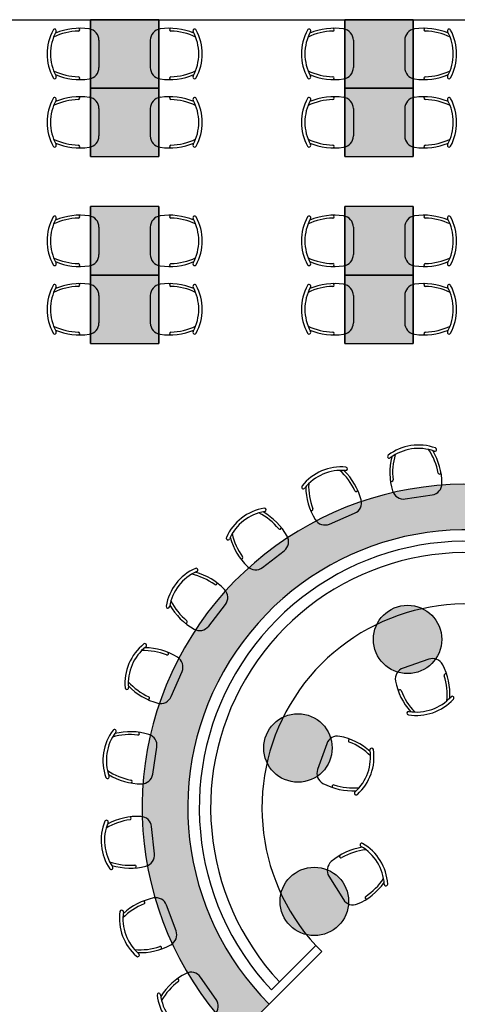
# Model space of a CAD drawing. Header units: millimetres. Extents: x -150 to 42176, y -50 to 21011.
# Tile 19 of 23: x 7070 to 10906, y 5194 to 13830. Entities that reach past the tile are written whole.
import ezdxf

# ---------------------------------------------------------------- set-up
doc = ezdxf.new("R2010")
doc.units = ezdxf.units.MM
doc.header["$LTSCALE"] = 2
doc.header["$MEASUREMENT"] = 0
doc.layers.add('GREY SCALE', color=9, linetype='Continuous', lineweight=0, true_color=0x808080)

# ---------------------------------------------------------------- blocks, each defined once
blk = doc.blocks.new('PLAN LAYOUT')
at = {"layer": 'GREY SCALE', "lineweight": -3}
h = blk.add_hatch(color=256, dxfattribs=at)
h.dxf.hatch_style = 1
h.paths.add_polyline_path([(7690, 13830), (7690, 13230), (8290, 13230), (8290, 13830)])
h = blk.add_hatch(color=256, dxfattribs=at)
h.dxf.hatch_style = 1
h.paths.add_polyline_path([(9920, 13830), (9920, 13230), (10520, 13230), (10520, 13830)])
h = blk.add_hatch(color=256, dxfattribs=at)
h.dxf.hatch_style = 1
h.paths.add_polyline_path([(7690, 13230), (7690, 12630), (8290, 12630), (8290, 13230)])
h = blk.add_hatch(color=256, dxfattribs=at)
h.dxf.hatch_style = 1
h.paths.add_polyline_path([(9920, 13230), (9920, 12630), (10520, 12630), (10520, 13230)])
h = blk.add_hatch(color=256, dxfattribs=at)
h.dxf.hatch_style = 1
h.paths.add_polyline_path([(7690, 12190.2), (7690, 11590.2), (8290, 11590.2), (8290, 12190.2)])
h = blk.add_hatch(color=256, dxfattribs=at)
h.dxf.hatch_style = 1
h.paths.add_polyline_path([(9920, 12190.2), (9920, 11590.2), (10520, 11590.2), (10520, 12190.2)])
h = blk.add_hatch(color=256, dxfattribs=at)
h.dxf.hatch_style = 1
h.paths.add_polyline_path([(7690, 11590.2), (7690, 10990.2), (8290, 10990.2), (8290, 11590.2)])
h = blk.add_hatch(color=256, dxfattribs=at)
h.dxf.hatch_style = 1
h.paths.add_polyline_path([(9920, 11590.2), (9920, 10990.2), (10520, 10990.2), (10520, 11590.2)])
h = blk.add_hatch(color=256, dxfattribs=at)
h.dxf.hatch_style = 1
h.paths.add_polyline_path([(11758.1, 9228.1), (11828.4, 9430.2), (11859.5, 9519.5, -0.11941), (11910.6, 9598.7, 0.795701), (8971.1, 4916.4, 0.414731), (8978.2, 4916.4), (9257.5, 5195.7, -0.792644)])
h = blk.add_hatch(color=256, dxfattribs=at)
h.dxf.hatch_style = 1
edge = h.paths.add_edge_path()
edge.add_arc((9652.6, 6096.9), 300, 0, 360)
edge = h.paths.add_edge_path()
edge.add_arc((9509.1, 7442.2), 300, 0, 360)
edge = h.paths.add_edge_path()
edge.add_arc((10469.9, 8394.6), 300, 0, 360)
for p, q in [((350, 13830), (17200, 13830)), ((7690, 13230), (7690, 13830)), ((8290, 13830), (7690, 13830)), ((7690, 13830), (7690, 13230)), ((8290, 13830), (7690, 13830)), ((8290, 13830), (8290, 13230)), ((8290, 13230), (8290, 13830)), ((9920, 13230), (9920, 13830)), ((10520, 13830), (9920, 13830)), ((9920, 13830), (9920, 13230)), ((10520, 13830), (9920, 13830)), ((10520, 13830), (10520, 13230)), ((10520, 13230), (10520, 13830)), ((7765, 13650.1), (7765, 13409.9)), ((8215, 13650.1), (8215, 13409.9)), ((9995, 13650.1), (9995, 13409.9)), ((10445, 13650.1), (10445, 13409.9)), ((7690, 13230), (8290, 13230)), ((7690, 13230), (8290, 13230)), ((7690, 12630), (7690, 13230)), ((8290, 13230), (7690, 13230)), ((7690, 13230), (7690, 12630)), ((8290, 13230), (7690, 13230)), ((8290, 13230), (8290, 12630)), ((8290, 12630), (8290, 13230)), ((9920, 13230), (10520, 13230)), ((9920, 13230), (10520, 13230)), ((9920, 12630), (9920, 13230)), ((10520, 13230), (9920, 13230)), ((9920, 13230), (9920, 12630)), ((10520, 13230), (9920, 13230)), ((10520, 13230), (10520, 12630)), ((10520, 12630), (10520, 13230)), ((7765, 13050.1), (7765, 12809.9)), ((8215, 13050.1), (8215, 12809.9)), ((9995, 13050.1), (9995, 12809.9)), ((10445, 13050.1), (10445, 12809.9)), ((7690, 12630), (8290, 12630)), ((7690, 12630), (8290, 12630)), ((9920, 12630), (10520, 12630)), ((9920, 12630), (10520, 12630)), ((7690, 11590.2), (7690, 12190.2)), ((8290, 12190.2), (7690, 12190.2)), ((7690, 12190.2), (7690, 11590.2)), ((8290, 12190.2), (7690, 12190.2)), ((8290, 12190.2), (8290, 11590.2)), ((8290, 11590.2), (8290, 12190.2)), ((9920, 11590.2), (9920, 12190.2)), ((10520, 12190.2), (9920, 12190.2)), ((9920, 12190.2), (9920, 11590.2)), ((10520, 12190.2), (9920, 12190.2)), ((10520, 12190.2), (10520, 11590.2)), ((10520, 11590.2), (10520, 12190.2)), ((7765, 12010.3), (7765, 11770.1)), ((8215, 12010.3), (8215, 11770.1)), ((9995, 12010.3), (9995, 11770.1)), ((10445, 12010.3), (10445, 11770.1)), ((7690, 11590.2), (8290, 11590.2)), ((7690, 11590.2), (8290, 11590.2)), ((7690, 10990.2), (7690, 11590.2)), ((8290, 11590.2), (7690, 11590.2)), ((7690, 11590.2), (7690, 10990.2)), ((8290, 11590.2), (7690, 11590.2)), ((8290, 11590.2), (8290, 10990.2)), ((8290, 10990.2), (8290, 11590.2)), ((9920, 11590.2), (10520, 11590.2)), ((9920, 11590.2), (10520, 11590.2)), ((9920, 10990.2), (9920, 11590.2)), ((10520, 11590.2), (9920, 11590.2)), ((9920, 11590.2), (9920, 10990.2)), ((10520, 11590.2), (9920, 11590.2)), ((10520, 11590.2), (10520, 10990.2)), ((10520, 10990.2), (10520, 11590.2)), ((7765, 11410.3), (7765, 11170.1)), ((8215, 11410.3), (8215, 11170.1)), ((9995, 11410.3), (9995, 11170.1)), ((10445, 11410.3), (10445, 11170.1)), ((7690, 10990.2), (8290, 10990.2)), ((7690, 10990.2), (8290, 10990.2)), ((9920, 10990.2), (10520, 10990.2)), ((9920, 10990.2), (10520, 10990.2)), ((10449, 9626.7), (10686.5, 9662.7)), ((9785.2, 9406.1), (10006.1, 9500.6)), ((9198.3, 9025.7), (9388.3, 9172.7)), ((8726.6, 8511), (8873.6, 8701)), ((10657, 8221.3), (10429.9, 8142.7)), ((8398.7, 7893.2), (8493.2, 8114.1)), ((8236.6, 7212.8), (8272.6, 7450.3)), ((9761.4, 7479.9), (9680.9, 7253.6)), ((8250.8, 6513.4), (8225.9, 6752.4)), ((9780.7, 6317.5), (9907.1, 6113.2)), ((8440.6, 5838.3), (8357.3, 6063.6)), ((9665.2, 5709.5), (9276, 5320.3)), ((9665.2, 5709.5), (9718.2, 5656.5)), ((9718.2, 5656.5), (9257.5, 5195.7)), ((8793.2, 5236.2), (8655.2, 5432.8)), ((9257.5, 5195.7), (8978.2, 4916.4))]:
    blk.add_line(p, q, dxfattribs=at)
for centre in [(10469.9, 8394.6), (9509.1, 7442.2), (9652.6, 6096.9)]:
    blk.add_circle(centre, 300, dxfattribs=at)
for centre, radius, start, end in [((7750.1, 13530), 440.1, 151.57492, 208.42508), ((7750.1, 13530), 440.1, 151.57492, 208.42508), ((7376.2, 13732.3), 15, 331.57208, 151.57208), ((7598.2, 13192.8), 562.1, 81.68335, 112.54812), ((7583.4, 13742.4), 12.7, 272.69133, 78.23637), ((7665, 13650.1), 100, 0, 81.68335), ((8315, 13650.1), 100, 98.31665, 180), ((8381.8, 13192.8), 562.1, 67.45188, 98.31665), ((8396.6, 13742.4), 12.7, 101.76363, 267.30867), ((8603.8, 13732.3), 15, 28.42792, 208.42792), ((8229.9, 13530), 440.1, 331.57492, 28.42508), ((8229.9, 13530), 440.1, 331.57492, 28.42508), ((9980.1, 13530), 440.1, 151.57492, 208.42508), ((9980.1, 13530), 440.1, 151.57492, 208.42508), ((9606.2, 13732.3), 15, 331.57208, 151.57208), ((9828.2, 13192.8), 562.1, 81.68335, 112.54812), ((9813.4, 13742.4), 12.7, 272.69133, 78.23637), ((9895, 13650.1), 100, 0, 81.68335), ((10545, 13650.1), 100, 98.31665, 180), ((10611.8, 13192.8), 562.1, 67.45188, 98.31665), ((10626.6, 13742.4), 12.7, 101.76363, 267.30867), ((10833.8, 13732.3), 15, 28.42792, 208.42792), ((10459.9, 13530), 440.1, 331.57492, 28.42508), ((10459.9, 13530), 440.1, 331.57492, 28.42508), ((7750.1, 13530), 410.1, 151.57536, 208.42464), ((7598.2, 13192.8), 537.1, 91.51212, 115.41481), ((8381.8, 13192.8), 537.1, 64.58519, 88.48788), ((8229.9, 13530), 410.1, 331.57536, 28.42464), ((9980.1, 13530), 410.1, 151.57536, 208.42464), ((9828.2, 13192.8), 537.1, 91.51212, 115.41481), ((10611.8, 13192.8), 537.1, 64.58519, 88.48788), ((10459.9, 13530), 410.1, 331.57536, 28.42464), ((7665, 13409.9), 100, 278.31665, 0), ((8315, 13409.9), 100, 180, 261.68335), ((9895, 13409.9), 100, 278.31665, 0), ((10545, 13409.9), 100, 180, 261.68335), ((7376.2, 13327.7), 15, 208.42792, 28.42792), ((7376.2, 13327.7), 15, 208.42792, 28.42792), ((7598.2, 13867.2), 537.1, 244.58519, 268.48788), ((7598.2, 13867.2), 562.1, 247.45188, 278.31665), ((7583.4, 13317.6), 12.7, 281.76363, 87.30867), ((8381.8, 13867.2), 562.1, 261.68335, 292.54812), ((8396.6, 13317.6), 12.7, 92.69133, 258.23637), ((8381.8, 13867.2), 537.1, 271.51212, 295.41481), ((8603.8, 13327.7), 15, 151.57208, 331.57208), ((8603.8, 13327.7), 15, 151.57208, 331.57208), ((9606.2, 13327.7), 15, 208.42792, 28.42792), ((9606.2, 13327.7), 15, 208.42792, 28.42792), ((9828.2, 13867.2), 537.1, 244.58519, 268.48788), ((9828.2, 13867.2), 562.1, 247.45188, 278.31665), ((9813.4, 13317.6), 12.7, 281.76363, 87.30867), ((10611.8, 13867.2), 562.1, 261.68335, 292.54812), ((10626.6, 13317.6), 12.7, 92.69133, 258.23637), ((10611.8, 13867.2), 537.1, 271.51212, 295.41481), ((10833.8, 13327.7), 15, 151.57208, 331.57208), ((10833.8, 13327.7), 15, 151.57208, 331.57208), ((7750.1, 12930), 440.1, 151.57492, 208.42508), ((7750.1, 12930), 440.1, 151.57492, 208.42508), ((7376.2, 13132.3), 15, 331.57208, 151.57208), ((7598.2, 12592.8), 537.1, 91.51212, 115.41481), ((7598.2, 12592.8), 562.1, 81.68335, 112.54812), ((7583.4, 13142.4), 12.7, 272.69133, 78.23637), ((7665, 13050.1), 100, 0, 81.68335), ((8315, 13050.1), 100, 98.31665, 180), ((8381.8, 12592.8), 562.1, 67.45188, 98.31665), ((8396.6, 13142.4), 12.7, 101.76363, 267.30867), ((8381.8, 12592.8), 537.1, 64.58519, 88.48788), ((8603.8, 13132.3), 15, 28.42792, 208.42792), ((8229.9, 12930), 440.1, 331.57492, 28.42508), ((8229.9, 12930), 440.1, 331.57492, 28.42508), ((9980.1, 12930), 440.1, 151.57492, 208.42508), ((9980.1, 12930), 440.1, 151.57492, 208.42508), ((9606.2, 13132.3), 15, 331.57208, 151.57208), ((9828.2, 12592.8), 537.1, 91.51212, 115.41481), ((9828.2, 12592.8), 562.1, 81.68335, 112.54812), ((9813.4, 13142.4), 12.7, 272.69133, 78.23637), ((9895, 13050.1), 100, 0, 81.68335), ((10545, 13050.1), 100, 98.31665, 180), ((10611.8, 12592.8), 562.1, 67.45188, 98.31665), ((10626.6, 13142.4), 12.7, 101.76363, 267.30867), ((10611.8, 12592.8), 537.1, 64.58519, 88.48788), ((10833.8, 13132.3), 15, 28.42792, 208.42792), ((10459.9, 12930), 440.1, 331.57492, 28.42508), ((10459.9, 12930), 440.1, 331.57492, 28.42508), ((7750.1, 12930), 410.1, 151.57536, 208.42464), ((8229.9, 12930), 410.1, 331.57536, 28.42464), ((9980.1, 12930), 410.1, 151.57536, 208.42464), ((10459.9, 12930), 410.1, 331.57536, 28.42464), ((7598.2, 13267.2), 537.1, 244.58519, 268.48788), ((7665, 12809.9), 100, 278.31665, 0), ((8315, 12809.9), 100, 180, 261.68335), ((8381.8, 13267.2), 537.1, 271.51212, 295.41481), ((9828.2, 13267.2), 537.1, 244.58519, 268.48788), ((9895, 12809.9), 100, 278.31665, 0), ((10545, 12809.9), 100, 180, 261.68335), ((10611.8, 13267.2), 537.1, 271.51212, 295.41481), ((7376.2, 12727.7), 15, 208.42792, 28.42792), ((7376.2, 12727.7), 15, 208.42792, 28.42792), ((7598.2, 13267.2), 562.1, 247.45188, 278.31665), ((7583.4, 12717.6), 12.7, 281.76363, 87.30867), ((8381.8, 13267.2), 562.1, 261.68335, 292.54812), ((8396.6, 12717.6), 12.7, 92.69133, 258.23637), ((8603.8, 12727.7), 15, 151.57208, 331.57208), ((8603.8, 12727.7), 15, 151.57208, 331.57208), ((9606.2, 12727.7), 15, 208.42792, 28.42792), ((9606.2, 12727.7), 15, 208.42792, 28.42792), ((9828.2, 13267.2), 562.1, 247.45188, 278.31665), ((9813.4, 12717.6), 12.7, 281.76363, 87.30867), ((10611.8, 13267.2), 562.1, 261.68335, 292.54812), ((10626.6, 12717.6), 12.7, 92.69133, 258.23637), ((10833.8, 12727.7), 15, 151.57208, 331.57208), ((10833.8, 12727.7), 15, 151.57208, 331.57208), ((7750.1, 11890.2), 440.1, 151.57492, 208.42508), ((7750.1, 11890.2), 440.1, 151.57492, 208.42508), ((7376.2, 12092.5), 15, 331.57208, 151.57208), ((7598.2, 11553), 562.1, 81.68335, 112.54812), ((7583.4, 12102.6), 12.7, 272.69133, 78.23637), ((7665, 12010.3), 100, 0, 81.68335), ((8315, 12010.3), 100, 98.31665, 180), ((8381.8, 11553), 562.1, 67.45188, 98.31665), ((8396.6, 12102.6), 12.7, 101.76363, 267.30867), ((8603.8, 12092.5), 15, 28.42792, 208.42792), ((8229.9, 11890.2), 440.1, 331.57492, 28.42508), ((8229.9, 11890.2), 440.1, 331.57492, 28.42508), ((9980.1, 11890.2), 440.1, 151.57492, 208.42508), ((9980.1, 11890.2), 440.1, 151.57492, 208.42508), ((9606.2, 12092.5), 15, 331.57208, 151.57208), ((9828.2, 11553), 562.1, 81.68335, 112.54812), ((9813.4, 12102.6), 12.7, 272.69133, 78.23637), ((9895, 12010.3), 100, 0, 81.68335), ((10545, 12010.3), 100, 98.31665, 180), ((10611.8, 11553), 562.1, 67.45188, 98.31665), ((10626.6, 12102.6), 12.7, 101.76363, 267.30867), ((10833.8, 12092.5), 15, 28.42792, 208.42792), ((10459.9, 11890.2), 440.1, 331.57492, 28.42508), ((10459.9, 11890.2), 440.1, 331.57492, 28.42508), ((7750.1, 11890.2), 410.1, 151.57536, 208.42464), ((7598.2, 11553), 537.1, 91.51212, 115.41481), ((8381.8, 11553), 537.1, 64.58519, 88.48788), ((8229.9, 11890.2), 410.1, 331.57536, 28.42464), ((9980.1, 11890.2), 410.1, 151.57536, 208.42464), ((9828.2, 11553), 537.1, 91.51212, 115.41481), ((10611.8, 11553), 537.1, 64.58519, 88.48788), ((10459.9, 11890.2), 410.1, 331.57536, 28.42464), ((7665, 11770.1), 100, 278.31665, 0), ((8315, 11770.1), 100, 180, 261.68335), ((9895, 11770.1), 100, 278.31665, 0), ((10545, 11770.1), 100, 180, 261.68335), ((7376.2, 11687.8), 15, 208.42792, 28.42792), ((7376.2, 11687.9), 15, 208.42792, 28.42792), ((7598.2, 12227.3), 537.1, 244.58519, 268.48788), ((7598.2, 12227.3), 562.1, 247.45188, 278.31665), ((7583.4, 11677.7), 12.7, 281.76363, 87.30867), ((8381.8, 12227.3), 562.1, 261.68335, 292.54812), ((8396.6, 11677.7), 12.7, 92.69133, 258.23637), ((8381.8, 12227.3), 537.1, 271.51212, 295.41481), ((8603.8, 11687.8), 15, 151.57208, 331.57208), ((8603.8, 11687.9), 15, 151.57208, 331.57208), ((9606.2, 11687.8), 15, 208.42792, 28.42792), ((9606.2, 11687.9), 15, 208.42792, 28.42792), ((9828.2, 12227.3), 537.1, 244.58519, 268.48788), ((9828.2, 12227.3), 562.1, 247.45188, 278.31665), ((9813.4, 11677.7), 12.7, 281.76363, 87.30867), ((10611.8, 12227.3), 562.1, 261.68335, 292.54812), ((10626.6, 11677.7), 12.7, 92.69133, 258.23637), ((10611.8, 12227.3), 537.1, 271.51212, 295.41481), ((10833.8, 11687.8), 15, 151.57208, 331.57208), ((10833.8, 11687.9), 15, 151.57208, 331.57208), ((7750.1, 11290.2), 440.1, 151.57492, 208.42508), ((7750.1, 11290.2), 440.1, 151.57492, 208.42508), ((7376.2, 11492.5), 15, 331.57208, 151.57208), ((7598.2, 10953), 537.1, 91.51212, 115.41481), ((7598.2, 10953), 562.1, 81.68335, 112.54812), ((7583.4, 11502.6), 12.7, 272.69133, 78.23637), ((7665, 11410.3), 100, 0, 81.68335), ((8315, 11410.3), 100, 98.31665, 180), ((8381.8, 10953), 562.1, 67.45188, 98.31665), ((8396.6, 11502.6), 12.7, 101.76363, 267.30867), ((8381.8, 10953), 537.1, 64.58519, 88.48788), ((8603.8, 11492.5), 15, 28.42792, 208.42792), ((8229.9, 11290.2), 440.1, 331.57492, 28.42508), ((8229.9, 11290.2), 440.1, 331.57492, 28.42508), ((9980.1, 11290.2), 440.1, 151.57492, 208.42508), ((9980.1, 11290.2), 440.1, 151.57492, 208.42508), ((9606.2, 11492.5), 15, 331.57208, 151.57208), ((9828.2, 10953), 537.1, 91.51212, 115.41481), ((9828.2, 10953), 562.1, 81.68335, 112.54812), ((9813.4, 11502.6), 12.7, 272.69133, 78.23637), ((9895, 11410.3), 100, 0, 81.68335), ((10545, 11410.3), 100, 98.31665, 180), ((10611.8, 10953), 562.1, 67.45188, 98.31665), ((10626.6, 11502.6), 12.7, 101.76363, 267.30867), ((10611.8, 10953), 537.1, 64.58519, 88.48788), ((10833.8, 11492.5), 15, 28.42792, 208.42792), ((10459.9, 11290.2), 440.1, 331.57492, 28.42508), ((10459.9, 11290.2), 440.1, 331.57492, 28.42508), ((7750.1, 11290.2), 410.1, 151.57536, 208.42464), ((8229.9, 11290.2), 410.1, 331.57536, 28.42464), ((9980.1, 11290.2), 410.1, 151.57536, 208.42464), ((10459.9, 11290.2), 410.1, 331.57536, 28.42464), ((7598.2, 11627.3), 537.1, 244.58519, 268.48788), ((7665, 11170.1), 100, 278.31665, 0), ((8315, 11170.1), 100, 180, 261.68335), ((8381.8, 11627.3), 537.1, 271.51212, 295.41481), ((9828.2, 11627.3), 537.1, 244.58519, 268.48788), ((9895, 11170.1), 100, 278.31665, 0), ((10545, 11170.1), 100, 180, 261.68335), ((10611.8, 11627.3), 537.1, 271.51212, 295.41481), ((7376.2, 11087.8), 15, 208.42792, 28.42792), ((7376.2, 11087.9), 15, 208.42792, 28.42792), ((7598.2, 11627.3), 562.1, 247.45188, 278.31665), ((7583.4, 11077.7), 12.7, 281.76363, 87.30867), ((8381.8, 11627.3), 562.1, 261.68335, 292.54812), ((8396.6, 11077.7), 12.7, 92.69133, 258.23637), ((8603.8, 11087.8), 15, 151.57208, 331.57208), ((8603.8, 11087.9), 15, 151.57208, 331.57208), ((9606.2, 11087.8), 15, 208.42792, 28.42792), ((9606.2, 11087.9), 15, 208.42792, 28.42792), ((9828.2, 11627.3), 562.1, 247.45188, 278.31665), ((9813.4, 11077.7), 12.7, 281.76363, 87.30867), ((10611.8, 11627.3), 562.1, 261.68335, 292.54812), ((10626.6, 11077.7), 12.7, 92.69133, 258.23637), ((10833.8, 11087.8), 15, 151.57208, 331.57208), ((10833.8, 11087.9), 15, 151.57208, 331.57208), ((10565.5, 9659.4), 440.1, 70.18552, 127.03567), ((10565.5, 9659.4), 440.1, 70.18552, 127.03567), ((10565.5, 9659.4), 410.1, 70.18596, 127.03524), ((10209.4, 9759.2), 537.1, 10.12272, 34.0254), ((10209.4, 9759.2), 562.1, 0.29395, 31.15872), ((10709.6, 10059.4), 15, 250.18267, 70.18267), ((10709.6, 10059.3), 15, 250.18267, 70.18267), ((10309.5, 9998.8), 15, 127.03852, 307.03852), ((10876.1, 9860.1), 562.1, 166.06247, 196.92725), ((10876.1, 9860.1), 537.1, 163.19579, 187.09847), ((9889.8, 9467.1), 440.1, 84.74716, 141.59732), ((9889.8, 9467.1), 440.1, 84.74716, 141.59732), ((9889.8, 9467.1), 410.1, 84.7476, 141.59688), ((9520.1, 9474.1), 537.1, 24.68437, 48.58705), ((9520.1, 9474.1), 562.1, 14.85559, 45.72036), ((9928.7, 9890.4), 15, 264.74432, 84.74432), ((9928.7, 9890.3), 15, 264.74432, 84.74432), ((10750.6, 9856.1), 12.7, 191.30192, 356.84697), ((10140, 9739.4), 537.1, 177.75744, 201.66012), ((10330.5, 9792.4), 12.7, 200.37423, 5.91927), ((10671.6, 9761.5), 100, 278.6106, 0.29395), ((10980.5, 6918.8), 2836.7, 70.86159, 224.89883), ((9556.7, 9731.1), 15, 141.60017, 321.60017), ((10140, 9739.4), 562.1, 180.62412, 211.48889), ((10019.5, 9703.9), 12.7, 205.86357, 11.40861), ((10434, 9725.6), 100, 196.92725, 278.6106), ((9966.7, 9592.5), 100, 293.17224, 14.85559), ((9284.1, 9111), 440.1, 99.30881, 156.15897), ((9284.1, 9111), 440.1, 99.30881, 156.15897), ((9284.1, 9111), 410.1, 99.30925, 156.15853), ((8924.5, 9024.8), 537.1, 39.24601, 63.14869), ((8924.5, 9024.8), 562.1, 29.41724, 60.28201), ((9215.4, 9530.4), 15, 279.30596, 99.30596), ((9215.3, 9530.4), 15, 279.30596, 99.30596), ((9628.9, 9536.7), 12.7, 214.93587, 20.48092), ((9745.9, 9498), 100, 211.48889, 293.17224), ((10980.5, 6918.8), 2436.7, 71.39242, 225), ((9350.1, 9372.8), 12.7, 220.42521, 25.97026), ((10980.5, 6918.8), 2336.7, 71.41758, 223.1607), ((8895.3, 9282.8), 15, 156.16181, 336.16181), ((9457.8, 9437.5), 562.1, 195.18577, 226.05054), ((9457.8, 9437.5), 537.1, 192.31908, 216.22176), ((9327.1, 9251.8), 100, 307.73389, 29.41724), ((10980.5, 6918.8), 2236.7, 71.44498, 223.07844), ((9014.1, 9112.8), 12.7, 229.49752, 35.04256), ((8788.3, 8615.2), 440.1, 113.84103, 170.69119), ((8788.3, 8615.2), 440.1, 113.84103, 170.69119), ((8788.3, 8615.2), 410.1, 113.84147, 170.69075), ((8461.8, 8441.5), 562.1, 43.94946, 74.81423), ((8616.5, 9004), 15, 293.83819, 113.83819), ((8616.5, 9003.9), 15, 293.83819, 113.83819), ((9137.1, 9104.7), 100, 226.05054, 307.73389), ((8461.8, 8441.5), 537.1, 53.77824, 77.68092), ((8786.5, 8885.2), 12.7, 234.95744, 40.50248), ((8794.5, 8762.2), 100, 322.26611, 43.94946), ((8874.5, 8974.8), 537.1, 206.85131, 230.75399), ((8368.8, 8683.9), 15, 170.69404, 350.69404), ((8874.5, 8974.8), 562.1, 209.71799, 240.58276), ((10980.5, 6918.8), 1786.7, 71.60629, 222.59423), ((8526.5, 8549.2), 12.7, 244.02974, 49.57479), ((8647.5, 8572.2), 100, 240.58276, 322.26611), ((8432.2, 8009.5), 440.1, 128.40268, 185.25284), ((8432.2, 8009.5), 440.1, 128.40268, 185.25284), ((8432.2, 8009.5), 410.1, 128.40312, 185.2524), ((8159.9, 7759.3), 537.1, 68.33988, 92.24256), ((8168.2, 8342.6), 15, 308.39983, 128.39983), ((8168.2, 8342.6), 15, 308.39983, 128.39983), ((8159.9, 7759.3), 562.1, 58.51111, 89.37588), ((8362.6, 8270.4), 12.7, 249.51908, 55.06413), ((8401.3, 8153.4), 100, 336.82776, 58.51111), ((10689.7, 8126.8), 100, 27.4022, 109.08555), ((10462.6, 8048.2), 100, 109.08555, 190.7689), ((10279.4, 7914.1), 562.1, 356.53743, 27.4022), ((10803.6, 8079.8), 12.7, 30.84918, 196.39423), ((10279.4, 7914.1), 537.1, 353.67075, 17.57343), ((8008.9, 7970.6), 15, 185.25568, 5.25568), ((8425.2, 8379.2), 537.1, 221.41295, 245.31563), ((8425.2, 8379.2), 562.1, 224.27964, 255.14441), ((10916.6, 8134.6), 562.1, 190.7689, 221.63367), ((10402.1, 7940.9), 12.7, 21.77688, 187.32192), ((10916.6, 8134.6), 537.1, 200.59768, 224.50036), ((8195.4, 7879.8), 12.7, 258.59139, 64.13643), ((8306.7, 7932.6), 100, 255.14441, 336.82776), ((10548.3, 8167.9), 440.1, 260.66047, 317.51063), ((10548.3, 8167.9), 440.1, 260.66047, 317.51063), ((10548.3, 8167.9), 410.1, 260.66091, 317.51019), ((10861.8, 7880.8), 15, 317.51348, 137.51348), ((10479.3, 7748.5), 15, 80.65763, 260.65763), ((10479.4, 7748.5), 15, 80.65763, 260.65763), ((7900.5, 7589.8), 15, 322.96148, 142.96148), ((7900.5, 7589.8), 15, 322.96148, 142.96148), ((8239.9, 7333.8), 440.1, 142.96433, 199.81448), ((8239.9, 7333.8), 440.1, 142.96433, 199.81448), ((8239.9, 7333.8), 410.1, 142.96476, 199.81404), ((8039.2, 7023.2), 537.1, 82.90153, 106.80421), ((8039.2, 7023.2), 562.1, 73.07275, 103.93753), ((8106.8, 7568.8), 12.7, 264.08073, 69.62577), ((8173.7, 7465.3), 100, 351.3894, 73.07275), ((9855.6, 7446.4), 100, 78.73554, 160.41889), ((9765.3, 6993.2), 562.1, 47.87076, 78.73554), ((9963.4, 7506), 12.7, 82.18252, 247.72756), ((9765.3, 6993.2), 537.1, 45.00408, 68.90676), ((9735.2, 7361.7), 440.1, 311.99381, 8.84396), ((9735.2, 7361.7), 440.1, 311.99381, 8.84396), ((10155.2, 7427.1), 15, 8.84681, 188.84681), ((9735.2, 7361.7), 410.1, 311.99425, 8.84353), ((7839.9, 7189.7), 15, 199.81733, 19.81733), ((8140.1, 7689.9), 537.1, 235.9746, 259.87728), ((8140.1, 7689.9), 562.1, 238.84128, 269.70605), ((8137.7, 7227.7), 100, 269.70605, 351.3894), ((9775.1, 7220.1), 100, 160.41889, 242.10224), ((8043.2, 7148.7), 12.7, 273.15303, 78.69808), ((9991.3, 7628.5), 562.1, 242.10224, 272.96701), ((9821, 7105.7), 12.7, 73.11021, 238.65526), ((9991.3, 7628.5), 537.1, 251.93101, 275.83369), ((10019.6, 7045.8), 15, 131.99096, 311.99096), ((10019.6, 7045.9), 15, 131.99096, 311.99096), ((8107.4, 6280.3), 562.1, 87.6344, 118.49917), ((8035.7, 6825.4), 12.7, 278.64238, 84.18742), ((8126.5, 6742), 100, 5.95105, 87.6344), ((8223.5, 6631.4), 440.1, 157.52597, 214.37613), ((8223.5, 6631.4), 440.1, 157.52597, 214.37613), ((8223.6, 6631.4), 410.1, 157.52641, 214.37569), ((7830.7, 6793.9), 15, 337.52313, 157.52313), ((7830.8, 6793.8), 15, 337.52313, 157.52313), ((8107.4, 6280.3), 537.1, 97.46317, 121.36586), ((10163.2, 6016.4), 562.1, 99.2041, 130.06887), ((10068, 6592), 15, 60.18014, 240.18014), ((9856.6, 6223.2), 410.1, 3.32758, 60.17686), ((9856.6, 6223.2), 440.1, 3.32714, 60.1773), ((9856.6, 6223.2), 440.1, 3.32714, 60.1773), ((8151.4, 6503.1), 100, 284.2677, 5.95105), ((9886.5, 6491.5), 12.7, 133.51585, 299.06089), ((10163.2, 6016.4), 537.1, 96.33741, 120.2401), ((8037.5, 6951), 537.1, 250.53625, 274.43893), ((7872.7, 6391.4), 15, 214.37897, 34.37897), ((8037.5, 6951), 562.1, 253.40293, 284.2677), ((8079.8, 6402.8), 12.7, 287.71468, 93.25972), ((9865.7, 6370.1), 100, 130.06887, 211.75222), ((9808.3, 6589.8), 562.1, 293.43557, 324.30034), ((9808.3, 6589.8), 537.1, 303.26434, 327.16702), ((10280.9, 6247.9), 15, 183.3243, 3.3243), ((10280.9, 6247.8), 15, 183.3243, 3.3243), ((10110.1, 6130.2), 12.7, 124.44355, 289.98859), ((8359.4, 5576.9), 537.1, 111.79801, 135.70069), ((8359.4, 5576.9), 562.1, 101.96924, 132.83401), ((8155, 6087.3), 12.7, 292.97721, 98.52226), ((8263.5, 6029), 100, 20.28589, 101.96924), ((9992.1, 6165.8), 100, 211.75222, 293.43557), ((8385, 5945.8), 440.1, 171.86081, 228.71097), ((8385, 5945.8), 440.1, 171.86081, 228.71097), ((7964.2, 6006), 15, 351.85796, 171.85796), ((7964.2, 6005.9), 15, 351.85796, 171.85796), ((8385, 5945.8), 410.1, 171.86125, 228.71053), ((8346.8, 5803.6), 100, 298.60254, 20.28589), ((8125.6, 6209.4), 537.1, 264.87108, 288.77376), ((8125.6, 6209.4), 562.1, 267.73777, 298.60254), ((8302.3, 5688.7), 12.7, 302.04952, 107.59456), ((8104.5, 5626.4), 15, 228.71381, 48.71381), ((8781.4, 4962.7), 562.1, 116.75769, 147.62246), ((8573.3, 5375.3), 100, 35.07434, 116.75769), ((8781.4, 4962.7), 537.1, 126.58647, 150.48915), ((8453.5, 5404), 12.7, 307.76567, 113.31071), ((8289.7, 5276.7), 15, 6.64642, 186.64642), ((8289.8, 5276.6), 15, 6.64642, 186.64642), ((8712, 5325.9), 440.1, 186.64926, 243.49942), ((8712, 5325.9), 440.1, 186.64926, 243.49942), ((8712, 5325.9), 410.1, 186.6497, 243.49898), ((8711.4, 5178.7), 100, 313.39099, 35.07434)]:
    blk.add_arc(centre, radius, start, end, dxfattribs=at)

msp = doc.modelspace()

# ---------------------------------------------------------------- block references
at = {"layer": 'GREY SCALE', "lineweight": -3}
msp.add_blockref('PLAN LAYOUT', (0, 0), dxfattribs=at)

doc.saveas('drawing.dxf')
